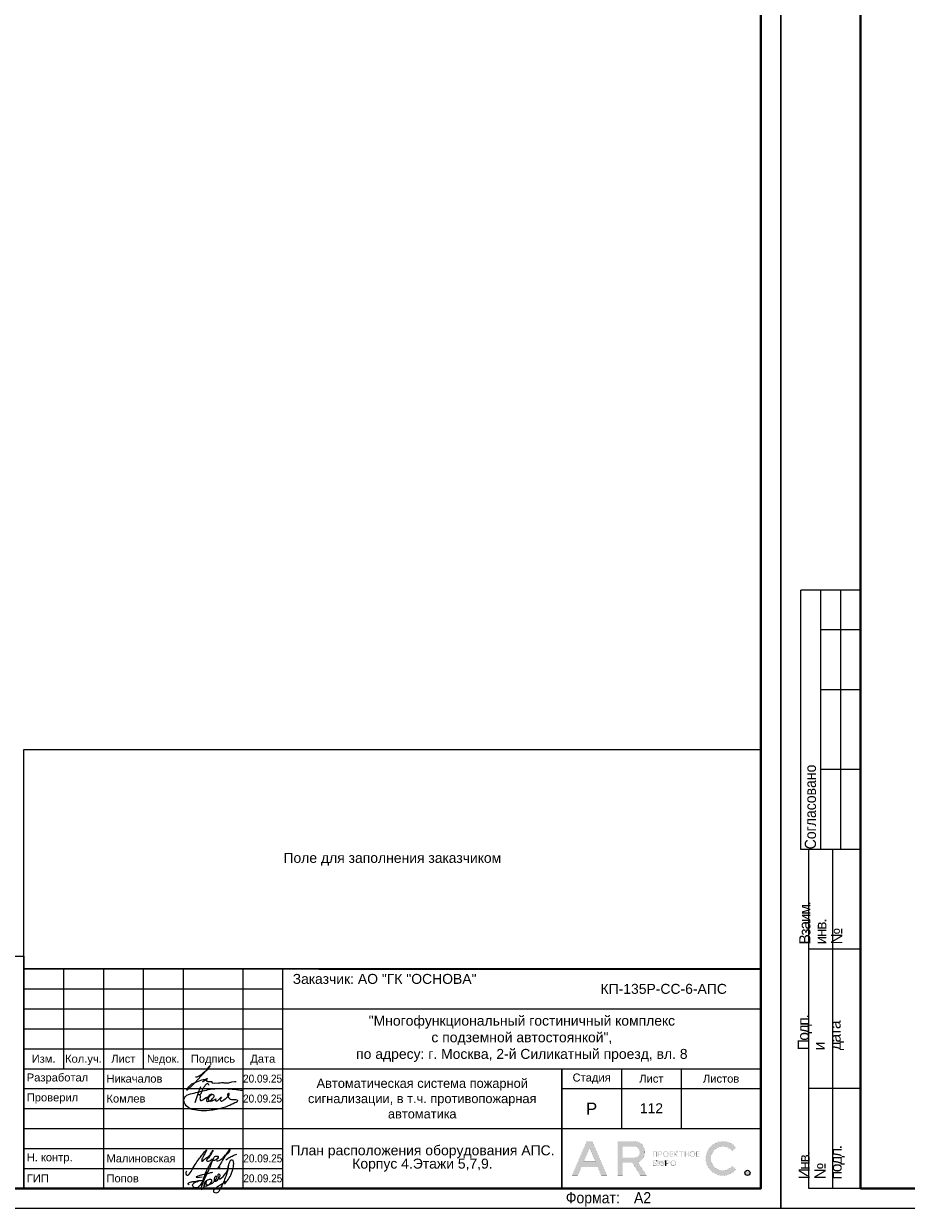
# Model space of a CAD drawing. Header units: millimetres. Extents: x -816133 to 919604, y 87941 to 147341.
# Tile 40 of 256: x -162333 to -140187, y 87941 to 117641. Entities that reach past the tile are written whole.
import ezdxf
from ezdxf.enums import TextEntityAlignment as Align

# ---------------------------------------------------------------- set-up
doc = ezdxf.new("R2010")
doc.units = ezdxf.units.MM
doc.layers.get('Defpoints').update_dxf_attribs({"color": 252})
for name, color, linetype, lineweight in [('DB CP Оформление', 7, 'Continuous', 25), ('format-line3', 7, 'Continuous', 13), ('Рамка', 7, 'Continuous', 18)]:
    doc.layers.add(name, color=color, linetype=linetype, lineweight=lineweight)
doc.layers.add('DB CP Подписи', color=7, linetype='Continuous', lineweight=25, true_color=0x0a45f5)
doc.layers.add('Автоматика', color=1, linetype='Continuous')
doc.layers.add('формат', color=250, linetype='Continuous')
doc.styles.add('Arial', font='arial.ttf', dxfattribs={"width": 0.9, "height": 699.9999999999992})
doc.styles.add('CP.Text', font='arial.ttf')
doc.styles.add('CP.Text дата', font='arial.ttf', dxfattribs={"width": 0.9})

# ---------------------------------------------------------------- blocks, each defined once
blk = doc.blocks.new('*U1162')
for p, q in [((-821, 155), (-836, 155)), ((-836, 90), (-836, 155)), ((-821, 145), (-831, 145)), ((-821, 130), (-831, 130)), ((-821, 110), (-831, 110)), ((-834, 90), (-836, 89.99999999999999)), ((-834, 5.00000000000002), (-834, 90)), ((-821, 90), (-834, 90)), ((-828, 5.00000000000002), (-828, 90)), ((-821, 65), (-834, 65)), ((-821, 30.00000000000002), (-834, 30.00000000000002)), ((-821, 5.00000000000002), (-834, 5.00000000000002))]:
    blk.add_line(p, q)
at = {"color": 0, "lineweight": 0}
blk.add_lwpolyline([(-841, 3.464264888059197e-14), (6.661338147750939e-14, 6.661338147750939e-14), (-1.377945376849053e-14, 594.0000000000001), (-841.0000000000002, 594.0000000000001)], close=True, dxfattribs=at)
at = {"lineweight": 40}
blk.add_lwpolyline([(-821, 5.000000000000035), (-4.999999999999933, 5.000000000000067), (-5.000000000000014, 589.0000000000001), (-821.0000000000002, 589.0000000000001)], close=True, dxfattribs=at)
at = {"layer": 'format-line3', "linetype": 'ByBlock'}
for p, q in [((-831, 90), (-831, 155)), ((-826, 90), (-826, 155))]:
    blk.add_line(p, q, dxfattribs=at)
at = {"style": 'Arial', "width": 0.9}
blk.add_text('Формат:', height=2.8, dxfattribs=at).set_placement((-53.97311837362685, 1.250000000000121))
at = {"char_height": 2.8, "width": 0.2, "attachment_point": 4, "rotation": 90, "line_spacing_factor": 0.8571428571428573, "style": 'Arial'}
for s, insert in [('{\\W0.45993; }Согласовано', (-833.5827570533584, 90)), ('{\\W0.62543;\\T0.75; \\W1;Взаим. инв. №}', (-831, 66.13970657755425)), ('{\\W0.5838;\\T0.8; \\W1;Подп. и дата}', (-831, 39.62598852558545)), ('{\\W0.5838;\\T0.8; \\W1;Инв. № подл.}', (-830.7725095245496, 7.248463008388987))]:
    blk.add_mtext(s, dxfattribs=dict(at, insert=insert))
at = {"style": 'Arial', "width": 0.9, "flags": 8}
blk.add_attdef('FORMAT', (-36.87188609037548, 1.257088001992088), '', height=2.8, dxfattribs=at)
blk = doc.blocks.new('Попов')
at = {"layer": 'DB CP Подписи', "color": 160, "true_color": 0x0a45f5}
for points in [[(7.394956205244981, 7.032094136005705), (4.284556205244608, 0.8400941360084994), (3.982156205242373, 0.4944941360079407), (3.665356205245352, 0.2583778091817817), (3.190156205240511, 0.09837780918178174), (2.801356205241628, 0.2064941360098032), (2.509696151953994, 0.451294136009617), (2.383756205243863, 0.7680941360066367), (2.429696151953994, 0.9984941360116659), (2.62855620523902, 1.243294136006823), (3.319756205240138, 1.603294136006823), (3.895756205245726, 1.848094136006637), (4.370956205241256, 1.992094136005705), (4.918156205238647, 1.992094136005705)], [(7.394956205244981, 7.032094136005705), (6.962956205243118, 6.427294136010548), (4.918156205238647, 1.992094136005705)], [(8.094156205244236, 0.03369413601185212), (8.828556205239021, 0.5520941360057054), (9.980556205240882, 1.272094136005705), (10.85895620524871, 1.761694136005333), (10.41255620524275, 1.084894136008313), (11.57895620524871, 2.611294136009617), (12.16935620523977, 3.84969413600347), (12.471756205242, 4.713694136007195), (12.629696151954, 5.419294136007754), (12.689696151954, 6.2400941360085), (12.54375620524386, 6.945694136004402), (12.34215620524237, 7.075294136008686), (12.03975620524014, 7.075294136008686), (11.64969615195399, 6.6000941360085), (11.379696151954, 5.779294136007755), (11.21895620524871, 4.728094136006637), (10.72935620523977, 3.014494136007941), (9.418956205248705, 0.0336941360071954)], [(3.521356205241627, 2.971294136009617), (3.294445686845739, 2.859738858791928), (4.789696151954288, 2.859738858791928)], [(3.521356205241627, 2.971294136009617), (4.126156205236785, 3.244894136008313), (4.932556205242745, 3.475294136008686), (6.444556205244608, 3.835294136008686), (7.495756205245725, 4.080094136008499)], [(5.979696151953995, 4.069175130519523), (4.859696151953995, -0.1216221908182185), (5.311356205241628, 0.624094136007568), (5.311356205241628, 0.8688941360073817), (5.624396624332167, 1.697142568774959), (6.247356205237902, 2.150494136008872), (6.650556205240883, 2.323294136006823), (6.909756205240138, 2.323294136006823), (7.125756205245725, 2.150494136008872), (7.125756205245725, 1.747294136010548), (6.82335620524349, 1.243294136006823), (6.333756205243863, 0.7968941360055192), (5.714556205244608, 0.5088941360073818), (5.412156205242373, 0.5952941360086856), (5.49855620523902, 1.286494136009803), (5.817585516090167, 1.879286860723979), (5.714556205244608, 1.286494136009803), (5.829756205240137, 0.9552941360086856), (6.146556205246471, 0.8832941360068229), (6.794556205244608, 1.012894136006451), (7.528956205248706, 1.459294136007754), (8.119356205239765, 2.064094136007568), (8.407356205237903, 2.510494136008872), (8.407356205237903, 2.899294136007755), (8.320956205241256, 3.028894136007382), (8.090556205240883, 2.956894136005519), (7.816956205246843, 2.366494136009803), (7.816956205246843, 1.963294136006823), (7.989756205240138, 1.776094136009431), (8.364156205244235, 1.891294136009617), (8.82495620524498, 2.323294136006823), (9.055356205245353, 2.697694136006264), (9.271356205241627, 3.302494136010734), (9.012156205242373, 3.561694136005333), (8.882556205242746, 3.561694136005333), (8.709696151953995, 3.3600941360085), (8.709696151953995, 2.978377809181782), (9.039696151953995, 2.408377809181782), (10.349696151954, 3.378377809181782), (11.11969615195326, 4.410259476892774), (11.27818451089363, 5.133235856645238), (11.35539592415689, 5.654323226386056), (11.38831620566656, 5.819447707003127), (11.35539592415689, 5.654323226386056)], [(1.534156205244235, 0.8688941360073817), (1.303756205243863, 1.041694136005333), (1.217356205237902, 1.214494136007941), (1.447756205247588, 1.416094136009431), (2.038156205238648, 1.603294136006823), (2.815756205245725, 1.761694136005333), (3.506956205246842, 1.876894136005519), (4.357209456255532, 1.989153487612), (4.918156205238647, 1.992094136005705)]]:
    blk.add_spline(points, degree=3, dxfattribs=at)
at = {"layer": 'DB CP Подписи'}
blk.add_spline([(8.094156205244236, 0.03369413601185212), (7.791756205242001, -0.2544480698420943), (7.618956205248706, -0.4847058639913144), (7.618956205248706, -0.8015058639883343), (7.950156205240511, -1.060705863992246), (8.569356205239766, -1.060705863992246), (8.943756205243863, -0.7583058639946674), (9.116556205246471, -0.4991058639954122), (9.418956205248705, 0.0336941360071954)], degree=3, dxfattribs=at)
blk = doc.blocks.new('A$Cf51998ab')
at = {"layer": 'DB CP Подписи'}
for points in [[(2.024743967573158, 7.175397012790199), (0.02474396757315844, 3.175397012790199), (2.524743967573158, 0.1753970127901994), (9.524743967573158, 6.675397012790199), (17.02474396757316, 19.1753970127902), (23.52474396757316, 28.6753970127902), (29.02474396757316, 35.6753970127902), (35.52474396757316, 43.6753970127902), (36.52474396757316, 44.6753970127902), (30.02474396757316, 30.6753970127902), (28.52474396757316, 26.1753970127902), (28.52474396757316, 25.1753970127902), (31.52474396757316, 26.6753970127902), (36.02474396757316, 30.1753970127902), (43.52474396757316, 36.1753970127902), (45.52474396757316, 39.1753970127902), (47.52474396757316, 42.6753970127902), (47.52474396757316, 43.1753970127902), (48.02474396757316, 44.1753970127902), (40.52474396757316, 31.1753970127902), (37.52474396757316, 25.6753970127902), (40.52474396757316, 25.1753970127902), (47.02474396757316, 28.6753970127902), (47.52474396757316, 29.1753970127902)], [(66.52474396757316, 31.6753970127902), (75.02474396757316, 39.1753970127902), (79.02474396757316, 43.6753970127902), (79.52474396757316, 46.6753970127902), (75.02474396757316, 41.6753970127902), (69.02474396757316, 32.6753970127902), (61.02474396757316, 18.6753970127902), (57.02474396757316, 11.6753970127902), (61.52474396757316, 15.6753970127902)], [(57.52474396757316, 34.1753970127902), (54.52474396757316, 34.1753970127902), (50.02474396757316, 31.1753970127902), (49.52474396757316, 26.1753970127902), (54.02474396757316, 27.6753970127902), (56.02474396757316, 29.1753970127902), (58.02474396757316, 33.1753970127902), (57.52474396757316, 34.1753970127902)], [(59.02474396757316, 30.6753970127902), (55.49455854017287, 28.71229258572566), (55.52474396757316, 25.6753970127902), (57.52474396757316, 25.6753970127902), (62.02474396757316, 27.6753970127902), (65.02474396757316, 29.6753970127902), (65.52474396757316, 30.1753970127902)], [(71.80259313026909, 27.23596012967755), (75.18207571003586, 30.02247973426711), (81.43411698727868, 33.40007838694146), (87.77064376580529, 36.27103771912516), (91.06563812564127, 37.45319772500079)]]:
    blk.add_spline(points, degree=3, dxfattribs=at)
blk = doc.blocks.new('Лого')
at = {"layer": 'DB CP Оформление'}
h = blk.add_hatch(color=0, dxfattribs=at)
edge = h.paths.add_edge_path()
edge.add_line((-3.149615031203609, 491.8564630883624), (-2.145539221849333, 491.0307320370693))
edge.add_arc((-5.466713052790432, 493.7619962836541), 4.300000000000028, 39.43316774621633, 320.5668322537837, ccw=False)
edge.add_line((-2.145539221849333, 496.4932605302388), (-3.149615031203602, 495.6675294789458))
edge.add_arc((-5.466713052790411, 493.7619962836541), 3.000000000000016, 39.43316774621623, 320.5668322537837)
edge = h.paths.add_edge_path()
edge.add_arc((0.7039796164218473, 490.1453402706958), 0.65, 0, 360)
h.paths.add_polyline_path([(-38.91856638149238, 496.3972109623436), (-37.43639440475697, 492.9290438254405), (-40.40073835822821, 492.9290438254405)], flags=16)
edge = h.paths.add_edge_path(flags=16)
edge.add_line((-30.56831019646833, 493.9825875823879), (-27.63778042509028, 493.9825875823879))
edge.add_arc((-27.63778042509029, 495.2825875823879), 1.299999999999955, 270.0000000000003, 360.0000000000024)
edge.add_line((-26.33778042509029, 495.2825875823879), (-26.33778042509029, 495.4512324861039))
edge.add_arc((-27.63778042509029, 495.4512324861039), 1.300000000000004, 359.9999999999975, 449.9999999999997)
edge.add_line((-27.63778042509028, 496.7512324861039), (-30.56831019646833, 496.7512324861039))
edge.add_line((-30.56831019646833, 496.7512324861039), (-30.56831019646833, 493.9825875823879))
h.paths.add_polyline_path([(-35.9689509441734, 489.4953402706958), (-36.88082038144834, 491.6290438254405), (-40.956312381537, 491.6290438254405), (-41.8681818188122, 489.4953402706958), (-43.28192242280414, 489.4953402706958), (-39.6254366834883, 498.0512324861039), (-38.21169607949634, 498.0512324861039), (-34.55521034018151, 489.4953402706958)])
edge = h.paths.add_edge_path()
edge.add_line((-30.56831019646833, 489.4953402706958), (-31.86831019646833, 489.4953402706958))
edge.add_line((-31.86831019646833, 489.4953402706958), (-31.86831019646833, 498.0512324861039))
edge.add_line((-31.86831019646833, 498.0512324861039), (-27.63778042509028, 498.0512324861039))
edge.add_arc((-27.63778042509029, 495.4512324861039), 2.600000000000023, 0, 89.99999999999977, ccw=False)
edge.add_line((-25.03778042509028, 495.4512324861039), (-25.03778042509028, 495.2825875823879))
edge.add_arc((-27.63778042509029, 495.2825875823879), 2.600000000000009, -70.23716168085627, 0, ccw=False)
edge.add_line((-26.75864866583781, 492.8357268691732), (-24.6131234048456, 489.4953402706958))
edge.add_line((-24.6131234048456, 489.4953402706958), (-26.15818166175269, 489.4953402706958))
edge.add_line((-26.15818166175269, 489.4953402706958), (-28.20534579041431, 492.6825875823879))
edge.add_line((-28.20534579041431, 492.6825875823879), (-30.56831019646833, 492.6825875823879))
edge.add_line((-30.56831019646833, 492.6825875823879), (-30.56831019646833, 489.4953402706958))
edge = h.paths.add_edge_path(flags=16)
edge.add_line((-21.27053753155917, 492.6928723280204), (-21.27053753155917, 492.5228723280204))
edge.add_arc((-20.82053753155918, 492.5228723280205), 0.4499999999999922, 180.0000000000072, 270.0000000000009)
edge.add_line((-20.82053753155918, 492.0728723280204), (-20.69150461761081, 492.0728723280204))
edge.add_arc((-20.6915046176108, 492.5228723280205), 0.4500000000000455, 269.9999999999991, 359.9999999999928)
edge.add_line((-20.24150461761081, 492.5228723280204), (-20.24150461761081, 492.6928723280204))
edge.add_arc((-20.69150461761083, 492.6928723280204), 0.4500000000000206, 0, 89.99999999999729)
edge.add_line((-20.69150461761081, 493.1428723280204), (-20.82053753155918, 493.1428723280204))
edge.add_arc((-20.82053753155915, 492.6928723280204), 0.4500000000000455, 90.00000000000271, 180)
edge = h.paths.add_edge_path(flags=17)
edge.add_line((-21.62964566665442, 491.9228723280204), (-21.62964566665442, 492.5328723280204))
edge.add_line((-21.62964566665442, 492.5328723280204), (-21.45053753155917, 492.5328723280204))
edge.add_line((-21.45053753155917, 492.5328723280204), (-21.45053753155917, 492.5228723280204))
edge.add_arc((-20.85053753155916, 492.5228723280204), 0.6000000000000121, 180, 269.999999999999)
edge.add_line((-20.85053753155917, 491.9228723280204), (-20.66150461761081, 491.9228723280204))
edge.add_arc((-20.66150461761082, 492.5228723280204), 0.6000000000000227, 270.000000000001, 360)
edge.add_line((-20.06150461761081, 492.5228723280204), (-20.06150461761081, 492.6928723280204))
edge.add_arc((-20.66150461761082, 492.6928723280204), 0.6000000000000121, 0, 89.99999999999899)
edge.add_line((-20.66150461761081, 493.2928723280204), (-20.85053753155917, 493.2928723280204))
edge.add_arc((-20.85053753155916, 492.6928723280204), 0.6000000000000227, 90.00000000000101, 180)
edge.add_line((-21.45053753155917, 492.6928723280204), (-21.45053753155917, 492.6828723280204))
edge.add_line((-21.45053753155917, 492.6828723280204), (-21.62964566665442, 492.6828723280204))
edge.add_line((-21.62964566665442, 492.6828723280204), (-21.62964566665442, 493.2928723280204))
edge.add_line((-21.62964566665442, 493.2928723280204), (-21.80964566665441, 493.2928723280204))
edge.add_line((-21.80964566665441, 493.2928723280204), (-21.80964566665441, 491.9228723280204))
edge.add_line((-21.80964566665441, 491.9228723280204), (-21.62964566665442, 491.9228723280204))
edge = h.paths.add_edge_path(flags=16)
edge.add_line((-18.44160413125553, 492.6928723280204), (-18.44160413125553, 492.5228723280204))
edge.add_arc((-17.99160413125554, 492.5228723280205), 0.4499999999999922, 180.0000000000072, 270.0000000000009)
edge.add_line((-17.99160413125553, 492.0728723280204), (-17.86257121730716, 492.0728723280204))
edge.add_arc((-17.86257121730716, 492.5228723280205), 0.4500000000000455, 269.9999999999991, 359.9999999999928)
edge.add_line((-17.41257121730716, 492.5228723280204), (-17.41257121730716, 492.6928723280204))
edge.add_arc((-17.86257121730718, 492.6928723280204), 0.4500000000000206, 0, 89.99999999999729)
edge.add_line((-17.86257121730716, 493.1428723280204), (-17.99160413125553, 493.1428723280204))
edge.add_arc((-17.99160413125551, 492.6928723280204), 0.4500000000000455, 90.00000000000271, 180)
edge = h.paths.add_edge_path()
edge.add_line((-18.62160413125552, 492.6928723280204), (-18.62160413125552, 492.5228723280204))
edge.add_arc((-18.02160413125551, 492.5228723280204), 0.6000000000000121, 180, 269.999999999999)
edge.add_line((-18.02160413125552, 491.9228723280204), (-17.83257121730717, 491.9228723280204))
edge.add_arc((-17.83257121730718, 492.5228723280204), 0.6000000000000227, 270.000000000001, 360)
edge.add_line((-17.23257121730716, 492.5228723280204), (-17.23257121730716, 492.6928723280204))
edge.add_arc((-17.83257121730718, 492.6928723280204), 0.6000000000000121, 0, 89.99999999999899)
edge.add_line((-17.83257121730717, 493.2928723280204), (-18.02160413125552, 493.2928723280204))
edge.add_arc((-18.02160413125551, 492.6928723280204), 0.6000000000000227, 90.00000000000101, 180)
edge = h.paths.add_edge_path(flags=16)
edge.add_line((-13.61226025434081, 494.9777851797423), (-13.61226025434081, 494.8077851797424))
edge.add_arc((-13.16226025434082, 494.8077851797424), 0.4499999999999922, 180.0000000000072, 270.0000000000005)
edge.add_line((-13.16226025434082, 494.3577851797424), (-13.03322734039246, 494.3577851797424))
edge.add_arc((-13.03322734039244, 494.8077851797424), 0.4500000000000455, 269.9999999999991, 359.9999999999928)
edge.add_line((-12.58322734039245, 494.8077851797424), (-12.58322734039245, 494.9777851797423))
edge.add_arc((-13.03322734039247, 494.9777851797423), 0.4500000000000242, 0, 89.99999999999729)
edge.add_line((-13.03322734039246, 495.4277851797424), (-13.16226025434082, 495.4277851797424))
edge.add_arc((-13.16226025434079, 494.9777851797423), 0.4500000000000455, 90.00000000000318, 180)
edge = h.paths.add_edge_path()
edge.add_line((-13.79226025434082, 494.9777851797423), (-13.79226025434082, 494.8077851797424))
edge.add_arc((-13.19226025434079, 494.8077851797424), 0.6000000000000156, 180, 269.9999999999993)
edge.add_line((-13.19226025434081, 494.2077851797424), (-13.00322734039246, 494.2077851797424))
edge.add_arc((-13.00322734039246, 494.8077851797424), 0.6000000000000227, 270.000000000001, 360)
edge.add_line((-12.40322734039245, 494.8077851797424), (-12.40322734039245, 494.9777851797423))
edge.add_arc((-13.00322734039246, 494.9777851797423), 0.6000000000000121, 0, 89.99999999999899)
edge.add_line((-13.00322734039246, 495.5777851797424), (-13.19226025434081, 495.5777851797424))
edge.add_arc((-13.19226025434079, 494.9777851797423), 0.6000000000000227, 90.00000000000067, 180)
edge = h.paths.add_edge_path(flags=16)
edge.add_line((-20.28705089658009, 494.9777851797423), (-20.28705089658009, 494.8077851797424))
edge.add_arc((-19.8370508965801, 494.8077851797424), 0.4499999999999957, 180.0000000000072, 270.0000000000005)
edge.add_line((-19.83705089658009, 494.3577851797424), (-19.70801798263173, 494.3577851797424))
edge.add_arc((-19.70801798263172, 494.8077851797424), 0.4500000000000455, 269.9999999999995, 359.9999999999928)
edge.add_line((-19.25801798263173, 494.8077851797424), (-19.25801798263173, 494.9777851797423))
edge.add_arc((-19.70801798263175, 494.9777851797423), 0.4500000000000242, 0, 89.99999999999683)
edge.add_line((-19.70801798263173, 495.4277851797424), (-19.83705089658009, 495.4277851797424))
edge.add_arc((-19.83705089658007, 494.9777851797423), 0.4500000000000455, 90.00000000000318, 180)
edge = h.paths.add_edge_path()
edge.add_line((-20.46705089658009, 494.9777851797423), (-20.46705089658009, 494.8077851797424))
edge.add_arc((-19.86705089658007, 494.8077851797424), 0.6000000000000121, 180, 269.999999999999)
edge.add_line((-19.86705089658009, 494.2077851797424), (-19.67801798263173, 494.2077851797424))
edge.add_arc((-19.67801798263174, 494.8077851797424), 0.6000000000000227, 270.000000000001, 360)
edge.add_line((-19.07801798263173, 494.8077851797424), (-19.07801798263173, 494.9777851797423))
edge.add_arc((-19.67801798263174, 494.9777851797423), 0.6000000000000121, 0, 89.99999999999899)
edge.add_line((-19.67801798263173, 495.5777851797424), (-19.86705089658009, 495.5777851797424))
edge.add_arc((-19.86705089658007, 494.9777851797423), 0.6000000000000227, 90.00000000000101, 180)
edge = h.paths.add_edge_path(flags=16)
edge.add_arc((-19.22667760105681, 492.7878723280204), 0.1800000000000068, 270.0000000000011, 360)
edge.add_line((-19.04667760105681, 492.7878723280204), (-19.0466776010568, 492.9328723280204))
edge.add_arc((-19.22667760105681, 492.9328723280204), 0.1800000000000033, 0, 89.99999999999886)
edge.add_line((-19.2266776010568, 493.1128723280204), (-19.63443714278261, 493.1128723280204))
edge.add_line((-19.63443714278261, 493.1128723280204), (-19.6344371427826, 492.6078723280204))
edge.add_line((-19.6344371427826, 492.6078723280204), (-19.22667760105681, 492.6078723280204))
edge = h.paths.add_edge_path()
edge.add_line((-19.63443714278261, 491.9228723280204), (-19.81443714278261, 491.9228723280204))
edge.add_line((-19.81443714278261, 491.9228723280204), (-19.81443714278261, 493.2928723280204))
edge.add_line((-19.81443714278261, 493.2928723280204), (-19.2266776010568, 493.2928723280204))
edge.add_arc((-19.2266776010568, 492.9328723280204), 0.3600000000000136, 0, 89.99999999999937, ccw=False)
edge.add_line((-18.8666776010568, 492.9328723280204), (-18.86667760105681, 492.7878723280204))
edge.add_arc((-19.22667760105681, 492.7878723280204), 0.3600000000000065, -89.99999999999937, 0, ccw=False)
edge.add_line((-19.22667760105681, 492.4278723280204), (-19.63443714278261, 492.4278723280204))
edge.add_line((-19.63443714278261, 492.4278723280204), (-19.63443714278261, 491.9228723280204))
edge = h.paths.add_edge_path(flags=16)
edge.add_line((-22.41432519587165, 492.0728723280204), (-22.81592550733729, 492.0728723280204))
edge.add_line((-22.81592550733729, 492.0728723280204), (-22.81592550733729, 492.5700955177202))
edge.add_line((-22.81592550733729, 492.5700955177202), (-22.41432519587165, 492.5700955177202))
edge.add_arc((-22.41432519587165, 492.3900955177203), 0.17999999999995, -1.807620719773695e-11, 89.99999999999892, ccw=False)
edge.add_line((-22.23432519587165, 492.3900955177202), (-22.23432519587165, 492.2528723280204))
edge.add_arc((-22.41432519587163, 492.2528723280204), 0.1799999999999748, -90.00000000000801, 0, ccw=False)
h.paths.add_polyline_path([(-16.95626591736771, 495.5777851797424), (-17.51223811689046, 494.9677851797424), (-17.55459530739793, 494.9677851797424), (-17.55459530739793, 495.5777851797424), (-17.73459530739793, 495.5777851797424), (-17.73459530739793, 494.2077851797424), (-17.55459530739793, 494.2077851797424), (-17.55459530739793, 494.8177851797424), (-17.47826675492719, 494.8177851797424), (-16.92229455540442, 494.2077851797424), (-16.67874821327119, 494.2077851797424), (-17.32006333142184, 494.9114214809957), (-16.71271957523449, 495.5777851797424)])
edge = h.paths.add_edge_path()
edge.add_line((-22.10894538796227, 493.1128723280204), (-22.8159255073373, 493.1128723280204))
edge.add_line((-22.8159255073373, 493.1128723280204), (-22.81592550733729, 492.7200955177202))
edge.add_line((-22.81592550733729, 492.7200955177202), (-22.41432519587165, 492.7200955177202))
edge.add_arc((-22.41432519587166, 492.3600955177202), 0.3600000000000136, 0, 89.99999999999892, ccw=False)
edge.add_line((-22.05432519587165, 492.3600955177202), (-22.05432519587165, 492.2828723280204))
edge.add_arc((-22.41432519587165, 492.2828723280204), 0.3600000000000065, -89.99999999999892, 0, ccw=False)
edge.add_line((-22.41432519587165, 491.9228723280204), (-23.01592550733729, 491.9228723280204))
edge.add_line((-23.01592550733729, 491.9228723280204), (-23.01592550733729, 493.2928723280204))
edge.add_line((-23.01592550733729, 493.2928723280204), (-22.10894538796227, 493.2928723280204))
edge.add_line((-22.10894538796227, 493.2928723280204), (-22.10894538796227, 493.1128723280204))
h.paths.add_polyline_path([(-15.99401623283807, 495.3977851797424), (-16.45775531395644, 495.3977851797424), (-16.45775531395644, 495.5777851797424), (-15.35027715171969, 495.5777851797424), (-15.35027715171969, 495.3977851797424), (-15.81401623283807, 495.3977851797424), (-15.81401623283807, 494.2077851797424), (-15.99401623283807, 494.2077851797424)])
h.paths.add_polyline_path([(-14.219327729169, 494.9827851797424), (-14.219327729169, 495.5777851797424), (-14.039327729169, 495.5777851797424), (-14.039327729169, 494.2077851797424), (-14.219327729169, 494.2077851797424), (-14.219327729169, 494.8027851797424), (-14.92320967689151, 494.8027851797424), (-14.92320967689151, 494.2077851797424), (-15.10320967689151, 494.2077851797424), (-15.10320967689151, 495.5777851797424), (-14.92320967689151, 495.5777851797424), (-14.92320967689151, 494.9827851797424)])
h.paths.add_polyline_path([(-11.97615986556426, 494.8027851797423), (-11.97615986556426, 494.3877851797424), (-11.30687213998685, 494.3877851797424), (-11.30687213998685, 494.2077851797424), (-12.15615986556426, 494.2077851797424), (-12.15615986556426, 495.5777851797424), (-11.30687213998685, 495.5777851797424), (-11.30687213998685, 495.3977851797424), (-11.97615986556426, 495.3977851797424), (-11.97615986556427, 494.9827851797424), (-11.34484040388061, 494.9827851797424), (-11.34484040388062, 494.8027851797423)])
edge = h.paths.add_edge_path(flags=16)
edge.add_arc((-21.07411837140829, 495.0727851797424), 0.1800000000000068, 270.0000000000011, 360)
edge.add_line((-20.89411837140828, 495.0727851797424), (-20.89411837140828, 495.2177851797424))
edge.add_arc((-21.07411837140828, 495.2177851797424), 0.1800000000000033, 0, 89.99999999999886)
edge.add_line((-21.07411837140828, 495.3977851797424), (-21.48187791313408, 495.3977851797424))
edge.add_line((-21.48187791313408, 495.3977851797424), (-21.48187791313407, 494.8927851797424))
edge.add_line((-21.48187791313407, 494.8927851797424), (-21.07411837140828, 494.8927851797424))
h.paths.add_polyline_path([(-22.81592550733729, 494.2077851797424), (-23.01592550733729, 494.2077851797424), (-23.01592550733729, 495.5777851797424), (-21.90894538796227, 495.5777851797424), (-21.90894538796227, 494.2077851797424), (-22.10894538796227, 494.2077851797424), (-22.10894538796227, 495.3977851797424), (-22.81592550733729, 495.3977851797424)])
h.paths.add_polyline_path([(-18.65095050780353, 494.8027851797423), (-18.65095050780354, 494.3877851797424), (-17.98166278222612, 494.3877851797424), (-17.98166278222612, 494.2077851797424), (-18.83095050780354, 494.2077851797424), (-18.83095050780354, 495.5777851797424), (-17.98166278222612, 495.5777851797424), (-17.98166278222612, 495.3977851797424), (-18.65095050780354, 495.3977851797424), (-18.65095050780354, 494.9827851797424), (-18.01963104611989, 494.9827851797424), (-18.01963104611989, 494.8027851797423)])
edge = h.paths.add_edge_path()
edge.add_line((-21.48187791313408, 494.2077851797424), (-21.66187791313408, 494.2077851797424))
edge.add_line((-21.66187791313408, 494.2077851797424), (-21.66187791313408, 495.5777851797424))
edge.add_line((-21.66187791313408, 495.5777851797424), (-21.07411837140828, 495.5777851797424))
edge.add_arc((-21.07411837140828, 495.2177851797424), 0.3600000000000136, 0, 89.99999999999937, ccw=False)
edge.add_line((-20.71411837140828, 495.2177851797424), (-20.71411837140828, 495.0727851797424))
edge.add_arc((-21.07411837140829, 495.0727851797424), 0.3600000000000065, -89.99999999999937, 0, ccw=False)
edge.add_line((-21.07411837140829, 494.7127851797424), (-21.48187791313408, 494.7127851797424))
edge.add_line((-21.48187791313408, 494.7127851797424), (-21.48187791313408, 494.2077851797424))
edge = h.paths.add_edge_path()
edge.add_line((-19.81443714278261, 493.2928723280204), (-19.81443714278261, 491.9228723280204))
edge.add_line((-22.10894538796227, 493.2928723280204), (-22.10894538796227, 493.1128723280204))
at = {"layer": 'DB CP Оформление', "color": 0}
for p, q in [((-22.10894538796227, 493.2928723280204), (-22.10894538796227, 493.1128723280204)), ((-19.81443714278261, 493.2928723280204), (-19.81443714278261, 491.9228723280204))]:
    blk.add_line(p, q, dxfattribs=at)
at = {"layer": 'DB CP Оформление', "color": 0, "const_width": 0.01}
for points in [[(-35.9689509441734, 489.4953402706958), (-36.88082038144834, 491.6290438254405), (-40.956312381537, 491.6290438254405), (-41.8681818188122, 489.4953402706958), (-43.28192242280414, 489.4953402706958), (-39.6254366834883, 498.0512324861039), (-38.21169607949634, 498.0512324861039), (-34.55521034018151, 489.4953402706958)], [(-38.91856638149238, 496.3972109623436), (-37.43639440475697, 492.9290438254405), (-40.40073835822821, 492.9290438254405)], [(-22.81592550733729, 494.2077851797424), (-23.01592550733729, 494.2077851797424), (-23.01592550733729, 495.5777851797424), (-21.90894538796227, 495.5777851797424), (-21.90894538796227, 494.2077851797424), (-22.10894538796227, 494.2077851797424), (-22.10894538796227, 495.3977851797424), (-22.81592550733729, 495.3977851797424)], [(-18.65095050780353, 494.8027851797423), (-18.65095050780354, 494.3877851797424), (-17.98166278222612, 494.3877851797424), (-17.98166278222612, 494.2077851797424), (-18.83095050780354, 494.2077851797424), (-18.83095050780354, 495.5777851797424), (-17.98166278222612, 495.5777851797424), (-17.98166278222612, 495.3977851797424), (-18.65095050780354, 495.3977851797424), (-18.65095050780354, 494.9827851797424), (-18.01963104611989, 494.9827851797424), (-18.01963104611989, 494.8027851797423)], [(-16.95626591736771, 495.5777851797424), (-17.51223811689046, 494.9677851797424), (-17.55459530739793, 494.9677851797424), (-17.55459530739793, 495.5777851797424), (-17.73459530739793, 495.5777851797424), (-17.73459530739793, 494.2077851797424), (-17.55459530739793, 494.2077851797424), (-17.55459530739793, 494.8177851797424), (-17.47826675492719, 494.8177851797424), (-16.92229455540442, 494.2077851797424), (-16.67874821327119, 494.2077851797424), (-17.32006333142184, 494.9114214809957), (-16.71271957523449, 495.5777851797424)], [(-15.99401623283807, 495.3977851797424), (-16.45775531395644, 495.3977851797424), (-16.45775531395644, 495.5777851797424), (-15.35027715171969, 495.5777851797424), (-15.35027715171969, 495.3977851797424), (-15.81401623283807, 495.3977851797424), (-15.81401623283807, 494.2077851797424), (-15.99401623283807, 494.2077851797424)], [(-14.219327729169, 494.9827851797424), (-14.219327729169, 495.5777851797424), (-14.039327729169, 495.5777851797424), (-14.039327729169, 494.2077851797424), (-14.219327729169, 494.2077851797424), (-14.219327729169, 494.8027851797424), (-14.92320967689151, 494.8027851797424), (-14.92320967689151, 494.2077851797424), (-15.10320967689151, 494.2077851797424), (-15.10320967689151, 495.5777851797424), (-14.92320967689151, 495.5777851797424), (-14.92320967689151, 494.9827851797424)], [(-11.97615986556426, 494.8027851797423), (-11.97615986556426, 494.3877851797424), (-11.30687213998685, 494.3877851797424), (-11.30687213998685, 494.2077851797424), (-12.15615986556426, 494.2077851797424), (-12.15615986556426, 495.5777851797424), (-11.30687213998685, 495.5777851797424), (-11.30687213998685, 495.3977851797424), (-11.97615986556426, 495.3977851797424), (-11.97615986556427, 494.9827851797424), (-11.34484040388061, 494.9827851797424), (-11.34484040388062, 494.8027851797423)]]:
    blk.add_lwpolyline(points, close=True, dxfattribs=at)
for points in [[(-30.56831019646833, 489.4953402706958), (-31.86831019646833, 489.4953402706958), (-31.86831019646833, 498.0512324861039), (-27.63778042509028, 498.0512324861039, -0.414213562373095), (-25.03778042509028, 495.4512324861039), (-25.03778042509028, 495.2825875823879, -0.316436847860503), (-26.75864866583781, 492.8357268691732), (-24.6131234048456, 489.4953402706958), (-26.15818166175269, 489.4953402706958), (-28.20534579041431, 492.6825875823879), (-30.56831019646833, 492.6825875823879)], [(-30.56831019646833, 493.9825875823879), (-27.63778042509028, 493.9825875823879, 0.414213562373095), (-26.33778042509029, 495.2825875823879), (-26.33778042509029, 495.4512324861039, 0.414213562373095), (-27.63778042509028, 496.7512324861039), (-30.56831019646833, 496.7512324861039)], [(-3.149615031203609, 491.8564630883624), (-2.145539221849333, 491.0307320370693, -2.790346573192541), (-2.145539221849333, 496.4932605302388), (-3.149615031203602, 495.6675294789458, 2.790346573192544)], [(-22.10894538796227, 493.1128723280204), (-22.8159255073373, 493.1128723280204), (-22.81592550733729, 492.7200955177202), (-22.41432519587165, 492.7200955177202, -0.4142135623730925), (-22.05432519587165, 492.3600955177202), (-22.05432519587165, 492.2828723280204, -0.4142135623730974), (-22.41432519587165, 491.9228723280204), (-23.01592550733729, 491.9228723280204), (-23.01592550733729, 493.2928723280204), (-22.10894538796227, 493.2928723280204)], [(-21.62964566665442, 491.9228723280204), (-21.62964566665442, 492.5328723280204), (-21.45053753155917, 492.5328723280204), (-21.45053753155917, 492.5228723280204, 0.414213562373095), (-20.85053753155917, 491.9228723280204), (-20.66150461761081, 491.9228723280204, 0.414213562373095), (-20.06150461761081, 492.5228723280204), (-20.06150461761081, 492.6928723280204, 0.414213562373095), (-20.66150461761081, 493.2928723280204), (-20.85053753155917, 493.2928723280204, 0.414213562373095), (-21.45053753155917, 492.6928723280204), (-21.45053753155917, 492.6828723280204), (-21.62964566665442, 492.6828723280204), (-21.62964566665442, 493.2928723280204), (-21.80964566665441, 493.2928723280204), (-21.80964566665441, 491.9228723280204)], [(-21.48187791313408, 494.2077851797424), (-21.66187791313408, 494.2077851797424), (-21.66187791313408, 495.5777851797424), (-21.07411837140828, 495.5777851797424, -0.4142135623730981), (-20.71411837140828, 495.2177851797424), (-20.71411837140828, 495.0727851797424, -0.4142135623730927), (-21.07411837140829, 494.7127851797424), (-21.48187791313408, 494.7127851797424)], [(-21.07411837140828, 494.8927851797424, 0.4142135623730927), (-20.89411837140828, 495.0727851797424), (-20.89411837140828, 495.2177851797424, 0.4142135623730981), (-21.07411837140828, 495.3977851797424), (-21.48187791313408, 495.3977851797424), (-21.48187791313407, 494.8927851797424)], [(-21.27053753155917, 492.6928723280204), (-21.27053753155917, 492.5228723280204, 0.414213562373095), (-20.82053753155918, 492.0728723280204), (-20.69150461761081, 492.0728723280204, 0.414213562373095), (-20.24150461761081, 492.5228723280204), (-20.24150461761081, 492.6928723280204, 0.414213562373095), (-20.69150461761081, 493.1428723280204), (-20.82053753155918, 493.1428723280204, 0.414213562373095)], [(-20.46705089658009, 494.9777851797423), (-20.46705089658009, 494.8077851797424, 0.414213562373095), (-19.86705089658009, 494.2077851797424), (-19.67801798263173, 494.2077851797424, 0.414213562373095), (-19.07801798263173, 494.8077851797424), (-19.07801798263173, 494.9777851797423, 0.414213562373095), (-19.67801798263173, 495.5777851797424), (-19.86705089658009, 495.5777851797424, 0.414213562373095)], [(-20.28705089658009, 494.9777851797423), (-20.28705089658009, 494.8077851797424, 0.414213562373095), (-19.83705089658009, 494.3577851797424), (-19.70801798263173, 494.3577851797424, 0.414213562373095), (-19.25801798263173, 494.8077851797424), (-19.25801798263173, 494.9777851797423, 0.414213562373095), (-19.70801798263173, 495.4277851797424), (-19.83705089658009, 495.4277851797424, 0.414213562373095)], [(-19.63443714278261, 491.9228723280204), (-19.81443714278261, 491.9228723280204), (-19.81443714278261, 493.2928723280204), (-19.2266776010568, 493.2928723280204, -0.4142135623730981), (-18.8666776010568, 492.9328723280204), (-18.86667760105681, 492.7878723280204, -0.4142135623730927), (-19.22667760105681, 492.4278723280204), (-19.63443714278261, 492.4278723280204)], [(-19.22667760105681, 492.6078723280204, 0.4142135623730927), (-19.04667760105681, 492.7878723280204), (-19.0466776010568, 492.9328723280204, 0.4142135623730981), (-19.2266776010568, 493.1128723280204), (-19.63443714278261, 493.1128723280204), (-19.6344371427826, 492.6078723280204)], [(-18.62160413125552, 492.6928723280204), (-18.62160413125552, 492.5228723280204, 0.414213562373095), (-18.02160413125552, 491.9228723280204), (-17.83257121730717, 491.9228723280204, 0.414213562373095), (-17.23257121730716, 492.5228723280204), (-17.23257121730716, 492.6928723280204, 0.414213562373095), (-17.83257121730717, 493.2928723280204), (-18.02160413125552, 493.2928723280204, 0.414213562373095)], [(-18.44160413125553, 492.6928723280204), (-18.44160413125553, 492.5228723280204, 0.414213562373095), (-17.99160413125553, 492.0728723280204), (-17.86257121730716, 492.0728723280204, 0.414213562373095), (-17.41257121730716, 492.5228723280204), (-17.41257121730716, 492.6928723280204, 0.414213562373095), (-17.86257121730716, 493.1428723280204), (-17.99160413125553, 493.1428723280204, 0.414213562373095)], [(-13.79226025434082, 494.9777851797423), (-13.79226025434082, 494.8077851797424, 0.414213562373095), (-13.19226025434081, 494.2077851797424), (-13.00322734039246, 494.2077851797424, 0.414213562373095), (-12.40322734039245, 494.8077851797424), (-12.40322734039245, 494.9777851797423, 0.414213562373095), (-13.00322734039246, 495.5777851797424), (-13.19226025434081, 495.5777851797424, 0.414213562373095)], [(-13.61226025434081, 494.9777851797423), (-13.61226025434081, 494.8077851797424, 0.414213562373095), (-13.16226025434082, 494.3577851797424), (-13.03322734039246, 494.3577851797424, 0.414213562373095), (-12.58322734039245, 494.8077851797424), (-12.58322734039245, 494.9777851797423, 0.414213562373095), (-13.03322734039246, 495.4277851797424), (-13.16226025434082, 495.4277851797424, 0.414213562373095)], [(-22.41432519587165, 492.0728723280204), (-22.81592550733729, 492.0728723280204), (-22.81592550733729, 492.5700955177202), (-22.41432519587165, 492.5700955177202, -0.4142135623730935), (-22.23432519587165, 492.3900955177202), (-22.23432519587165, 492.2528723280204, -0.4142135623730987)]]:
    blk.add_lwpolyline(points, format="xyb", close=True, dxfattribs=at)
at = {"layer": 'DB CP Оформление', "color": 0}
blk.add_circle((0.7039796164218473, 490.1453402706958), 0.65, dxfattribs=at)
at = {"layer": 'Defpoints', "color": 0}
blk.add_lwpolyline([(-45.89650028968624, 501.2732863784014), (4.103499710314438, 501.2732863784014), (4.103499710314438, 486.2732863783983), (-45.89650028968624, 486.2732863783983)], close=True, dxfattribs=at)
blk = doc.blocks.new('A$C5BE547C8')
at = {"layer": 'DB CP Подписи', "color": 160, "true_color": 0x0a45f5}
for points in [[(-36.17550682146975, 134.4371501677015), (61.71678818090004, 412.4869762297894)], [(12.77064067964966, 273.4620631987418), (54.9465189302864, 284.4855278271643), (94.154754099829, 355.2698806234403), (190.2780455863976, 461.4464249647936), (197.8667517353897, 439.9583000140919)], [(553.6754189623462, 292.4671654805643), (541.1363445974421, 294.8536106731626), (543.5881781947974, 221.3447915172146), (618.3679039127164, 188.8783703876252), (688.8570107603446, 181.5274854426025), (702.341915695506, 169.2760206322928), (655.1448083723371, 128.8461685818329), (445.8771119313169, 43.72502877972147), (210.5232081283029, -1.356840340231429), (25.1820216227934, -2.336883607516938), (-119.9528827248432, 30.00445333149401), (-207.229957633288, 105.4676031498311), (-226.8427679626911, 202.491644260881), (-177.8107121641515, 263.2541753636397), (-54.24994114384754, 301.4757719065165), (189.9297362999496, 360.2782164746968), (498.8316938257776, 377.9189649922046), (787.0024744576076, 349.3846527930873)], [(12.77064067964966, 273.4620631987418), (53.68175455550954, 259.2054039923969), (47.35787273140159, 207.3811667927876), (60.00563637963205, 173.2529950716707), (97.94904722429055, 183.3650324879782)], [(97.94904722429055, 183.3650324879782), (177.0679458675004, 224.8184770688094), (161.8986921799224, 163.5096667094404), (207.1457470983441, 161.4226177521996), (266.314922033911, 204.5548820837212), (296.9437179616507, 255.3396693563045), (253.785020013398, 280.3842265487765), (197.7158576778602, 243.8061435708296), (177.076149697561, 224.897245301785)], [(240.4512582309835, 278.160545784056), (216.6761126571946, 242.9138925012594), (193.0570860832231, 200.9501308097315), (214.3763311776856, 163.8837520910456), (260.4151262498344, 165.1061032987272), (324.2741268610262, 195.7046833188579), (317.2758679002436, 178.2197674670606), (323.3993369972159, 165.9803596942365), (371.5122399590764, 186.0879841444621), (421.3747226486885, 228.0517155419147), (401.2547955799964, 186.9622102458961), (414.3764636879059, 162.4833644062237), (464.2389463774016, 183.4652452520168), (539.4700353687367, 247.2851138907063), (556.5207641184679, 274.5734312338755), (553.6754189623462, 292.4671654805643)]]:
    blk.add_spline(points, degree=3, dxfattribs=at)
blk = doc.blocks.new('Никачалов')
blk.add_lwpolyline([(-307.2528087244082, -10.52482762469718), (-266.7209943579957, -10.52482762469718), (-217.2917009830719, 12.19796214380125), (-151.053767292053, 56.65713122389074), (-104.5903002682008, 97.1639252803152), (-42.3079472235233, 148.5397506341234), (-2.762450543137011, 181.1417946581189), (25.90605847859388, 213.7455219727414), (43.7010164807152, 235.4819012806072), (55.56432182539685, 255.2404097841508), (61.49597449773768, 269.0720390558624), (48.64291482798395, 267.0958515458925), (20.96416013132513, 227.5771512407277), (-26.48906123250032, 171.2625404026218), (-43.29770154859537, 147.551656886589), (-106.566372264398, 73.45304175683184), (-171.8145516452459, 1.330614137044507), (-320.1058683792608, -151.8054015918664), (-406.1148320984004, -241.7118334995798), (-487.1818974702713, -312.8461673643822), (-518.8162328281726, -343.4720238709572), (-528.703466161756, -345.4482113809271), (-526.7239574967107, -334.5808633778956), (-516.8401608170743, -316.7968590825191), (-494.0998678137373, -283.2067213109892), (-477.294664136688, -261.4703420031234), (-435.7730954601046, -217.0111729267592), (-400.1831794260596, -188.3598206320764), (-362.6171914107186, -168.6013121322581), (-318.1297963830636, -150.8173078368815), (-234.0969046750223, -118.213580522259), (-154.0195936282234, -90.55032198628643), (-5.728276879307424, -52.01971543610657), (-125.3510846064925, -134.0213973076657), (-130.2929829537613, -133.0333035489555), (-128.316910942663, -131.0571160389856), (-95.39726961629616, -111.8204287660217), (-59.85203000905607, -95.76348443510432), (-27.71938084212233, -87.49177623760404), (-25.77080201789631, -90.41229184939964), (-29.66795968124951, -102.5757764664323), (-30.15252690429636, -110.3610126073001), (-29.17995580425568, -115.7122051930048), (-24.3102270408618, -121.0650810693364), (-17.49535610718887, -123.4974413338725), (-8.24390245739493, -125.9314848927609), (2.468126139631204, -127.3909010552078), (14.15272583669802, -127.3909010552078), (101.7906602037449, -127.3909010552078), (105.0348549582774, -129.2711407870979), (104.8664592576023, -152.815378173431), (110.9218312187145, -158.3651994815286), (128.4246742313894, -163.9133375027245), (156.4780234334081, -166.202617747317), (264.0107071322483, -165.9518068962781), (307.6251938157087, -158.1497378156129), (346.3905716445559, -151.961947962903), (383.8122205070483, -151.961947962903), (403.5351374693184, -158.7119581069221), (436.9152894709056, -161.67118948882), (526.11689822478, -161.927050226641), (598.5373598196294, -138.5208429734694), (676.6111056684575, -125.8742528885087), (713.761259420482, -126.4129070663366)])
blk = doc.blocks.new('ауацуа')
at = {"layer": 'DB CP Оформление'}
for p, q in [((-901444.4389830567, -47611.55045884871), (-882944.4389830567, -47611.55045884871)), ((-901444.4389830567, -53111.55045884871), (-901444.4389830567, -47611.55045884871)), ((-900444.4389830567, -47611.55045884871), (-900444.4389830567, -50111.55045884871)), ((-899444.4389830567, -47611.55045884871), (-899444.4389830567, -53111.55045884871)), ((-898444.4389830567, -47611.55045884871), (-898444.4389830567, -50111.55045884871)), ((-897444.4389830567, -47611.55045884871), (-897444.4389830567, -53111.55045884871)), ((-895944.4389830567, -47611.55045884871), (-895944.4389830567, -53111.55045884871)), ((-894944.4389830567, -53111.55045884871), (-894944.4389830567, -47612.58197722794)), ((-901444.4389830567, -48111.55045884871), (-894944.4389830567, -48111.55045884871)), ((-901444.4389830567, -48611.55045884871), (-894944.4389830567, -48611.55045884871)), ((-894944.4389830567, -48611.55045884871), (-882944.4389830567, -48611.55045884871)), ((-901444.4389830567, -49111.55045884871), (-894944.4389830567, -49111.55045884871)), ((-901444.4389830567, -49611.55045884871), (-894944.4389830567, -49611.55045884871)), ((-901444.4389830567, -50111.55045884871), (-882944.4389830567, -50111.55045884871)), ((-887944.4389830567, -53111.55045884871), (-887944.4389830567, -50111.55045884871)), ((-887944.4389830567, -50111.55045884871), (-887944.4389830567, -53111.55045884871)), ((-886444.4389830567, -50111.55045884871), (-886444.4389830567, -51611.55045884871)), ((-884944.4389830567, -50111.55045884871), (-884944.4389830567, -51611.55045884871)), ((-901444.4389830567, -50611.55045884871), (-894944.4389830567, -50611.55045884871)), ((-887944.4389830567, -50611.55045884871), (-882944.4389830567, -50611.55045884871)), ((-901444.4389830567, -51111.55045884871), (-894944.4389830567, -51111.55045884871)), ((-901444.4389830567, -51611.55045884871), (-894944.4389830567, -51611.55045884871)), ((-894944.4389830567, -51611.55045884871), (-882944.4389830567, -51611.55045884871)), ((-901444.4389830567, -52111.55045884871), (-894944.4389830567, -52111.55045884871)), ((-901444.4389830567, -52611.55045884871), (-894944.4389830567, -52611.55045884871)), ((-901444.4389830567, -53111.55045884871), (-882944.4389830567, -53111.55045884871))]:
    blk.add_line(p, q, dxfattribs=at)
at = {"layer": 'DB CP Оформление', "ltscale": 100}
blk.add_line((-882944.4389830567, -53111.55045884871), (-882944.4389830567, -47611.55045884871), dxfattribs=at)
at = {"layer": 'DB CP Оформление'}
blk.add_lwpolyline([(-887944.4389830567, -51611.55045884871), (-882944.4389830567, -51611.55045884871), (-882944.4389830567, -53111.55045884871), (-887944.4389830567, -53111.55045884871)], close=True, dxfattribs=at)
at = {"layer": 'DB CP Оформление', "color": 0, "xscale": 100, "yscale": 100, "zscale": 100}
blk.add_blockref('Лого', (-883354.7889540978, -101738.8790966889), dxfattribs=at)
at = {"layer": 'DB CP Подписи'}
blk.add_blockref('Никачалов', (-896824.2117446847, -50303.85781468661), dxfattribs=at)
at = {"layer": 'DB CP Подписи', "color": 160, "true_color": 0x0a45f5, "xscale": 1.445624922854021, "yscale": 1.445624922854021, "zscale": 1.445624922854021}
blk.add_blockref('A$C5BE547C8', (-897091.0831624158, -51157.1531102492), dxfattribs=at)
at = {"layer": 'DB CP Подписи'}
for name, p, xscale, yscale, zscale in [('A$Cf51998ab', (-897379.3541802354, -52782.28930560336), 14.0625, 14.0625, 14.0625), ('Попов', (-897444.4389830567, -53111.55045884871), 100, 100, 100)]:
    blk.add_blockref(name, p, dxfattribs=dict(at, xscale=xscale, yscale=yscale, zscale=zscale))
at = {"layer": 'DB CP Оформление', "style": 'CP.Text'}
for s, p in [('Изм.', (-900944.4389830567, -49861.55045884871)), ('Кол.уч.', (-899944.4389830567, -49861.55045884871)), ('Лист', (-898944.4389830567, -49861.55045884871)), ('№док.', (-897944.4389830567, -49861.55045884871)), ('Подпись', (-896694.4389830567, -49861.55045884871)), ('Дата', (-895444.4389830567, -49861.55045884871))]:
    blk.add_text(s, height=200, dxfattribs=at).set_placement(p, align=Align.MIDDLE_CENTER)
at = {"layer": 'DB CP Оформление'}
for s, insert, char_height, width, attachment_point, style in [('\\pxi1,t1;Заказчик: АО "ГК "ОСНОВА"', (-894944.4389830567, -47861.55045884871), 250, 8500, 4, 'CP.Text'), ('КП-135Р-СС-6-АПС', (-886970.4668877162, -48111.55045884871), 250, 3500.000000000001, 4, 'CP.Text'), ('"Многофункциональный гостиничный комплекс ^Jс подземной автостоянкой", \\Pпо адресу: г. Москва, 2-й Силикатный проезд, вл. 8', (-888944.4389830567, -49361.55045884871), 250, 12000, 5, 'CP.Text'), (' Разработал', (-901444.4389830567, -50361.55045884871), 200, 1999.999999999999, 4, 'CP.Text'), (' Никачалов', (-899444.4389830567, -50361.55045884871), 200, 1999.999999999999, 4, 'CP.Text'), ('20.09.25', (-895450.4190462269, -50361.55045884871), 200, 1000, 5, 'CP.Text дата'), ('\\pxl0.2375,r0.2375;Автоматическая система пожарной сигнализации, в т.ч. противопожарная автоматика', (-891444.4389830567, -50861.55045884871), 230, 6999.999999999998, 5, 'CP.Text'), ('Стадия', (-887194.4389830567, -50361.55045884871), 200, 1499.999999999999, 5, 'CP.Text'), ('Лист', (-885694.4389830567, -50361.55045884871), 200, 1499.999999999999, 5, 'CP.Text'), ('Листов', (-883944.4389830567, -50361.55045884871), 200, 2000, 5, 'CP.Text'), (' Проверил', (-901444.4389830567, -50861.55045884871), 200, 1999.999999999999, 4, 'CP.Text'), (' Комлев', (-899444.4389830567, -50861.55045884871), 200, 1999.999999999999, 4, 'CP.Text'), ('20.09.25', (-895450.4190462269, -50861.55045884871), 200, 1000, 5, 'CP.Text дата'), ('Р', (-887194.4389830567, -51111.55045884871), 300, 1499.999999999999, 5, 'CP.Text'), (' Н. контр.', (-901444.4389830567, -52361.55045884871), 200, 1999.999999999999, 4, 'CP.Text'), (' Малиновская', (-899444.4389830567, -52361.55045884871), 200, 1999.999999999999, 4, 'CP.Text'), ('20.09.25', (-895444.4389830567, -52361.55045884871), 200, 1000, 5, 'CP.Text дата'), (' ГИП', (-901444.4389830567, -52861.55045884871), 200, 1999.999999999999, 4, 'CP.Text'), (' Попов', (-899444.4389830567, -52861.55045884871), 200, 1999.999999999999, 4, 'CP.Text'), ('20.09.25', (-895444.4389830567, -52861.55045884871), 200, 1000, 5, 'CP.Text дата')]:
    blk.add_mtext(s, dxfattribs=dict(at, insert=insert, char_height=char_height, width=width, attachment_point=attachment_point, style=style))

msp = doc.modelspace()

# ---------------------------------------------------------------- linework, layer by layer
at = {"layer": 'Defpoints', "color": 0, "lineweight": 18, "ltscale": 0.008333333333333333}
msp.add_line((-154930.2768265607, 93933.32782162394), (-143833.4664154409, 93933.32782162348), dxfattribs=at)
at = {"layer": 'Defpoints'}
for points in [[(-162333.4664154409, 99441.01668652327), (-143833.4664154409, 99441.01668652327), (-143833.4664154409, 93941.01668654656), (-162333.4664154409, 93941.01668654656)], [(-162333.4664154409, 93941.01668654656), (-143833.4664154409, 93941.01668654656), (-143833.4664154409, 88441.01668656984), (-162333.4664154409, 88441.01668656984)]]:
    msp.add_lwpolyline(points, close=True, dxfattribs=at)
at = {"layer": 'Defpoints', "color": 3, "lineweight": 30}
msp.add_lwpolyline([(-170996.4664154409, 94252.01668656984), (-162333.4664154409, 94263.01668656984), (-162333.4664154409, 88441.01668656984), (-170996.4664154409, 88430.01668656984)], close=True, dxfattribs=at)
at = {"layer": 'Рамка'}
msp.add_line((-162333.4664154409, 88441.01668656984), (-143833.4664154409, 88441.01668656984), dxfattribs=at)

# ---------------------------------------------------------------- block references
msp.add_blockref('ауацуа', (739110.9725676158, 141552.5671454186))
at = {"layer": 'формат', "xscale": 100, "yscale": 100, "zscale": 100}
msp.add_blockref('*U1162', (-143333.4664154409, 87941.01668656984), dxfattribs=at).add_auto_attribs({'FORMAT': 'А2'})
msp.add_blockref('*U1162', (-59233.4664154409, 87941.01668656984), dxfattribs=at)

# ---------------------------------------------------------------- texts
at = {"layer": 'Defpoints', "insert": (-153083.4664862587, 96691.01673469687), "char_height": 250, "width": 18500, "attachment_point": 5, "style": 'CP.Text'}
msp.add_mtext('\\pxl0.2375,r0.2375;Поле для заполнения заказчиком', dxfattribs=at)
at = {"layer": 'Автоматика', "color": 7, "insert": (-152327.1837084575, 89191.01668657), "char_height": 250, "width": 6999.999999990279, "attachment_point": 5, "line_spacing_factor": 0.8, "style": 'CP.Text'}
msp.add_mtext('\\pxqc;План расположения оборудования АПС.\\P\\pq*;Корпус 4.Этажи 5,7,9.', dxfattribs=at)
at = {"layer": 'Рамка', "style": 'CP.Text'}
msp.add_text('112', height=250, dxfattribs=at).set_placement((-146582.8550292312, 90449.390463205), align=Align.MIDDLE_CENTER)

doc.saveas('drawing.dxf')
